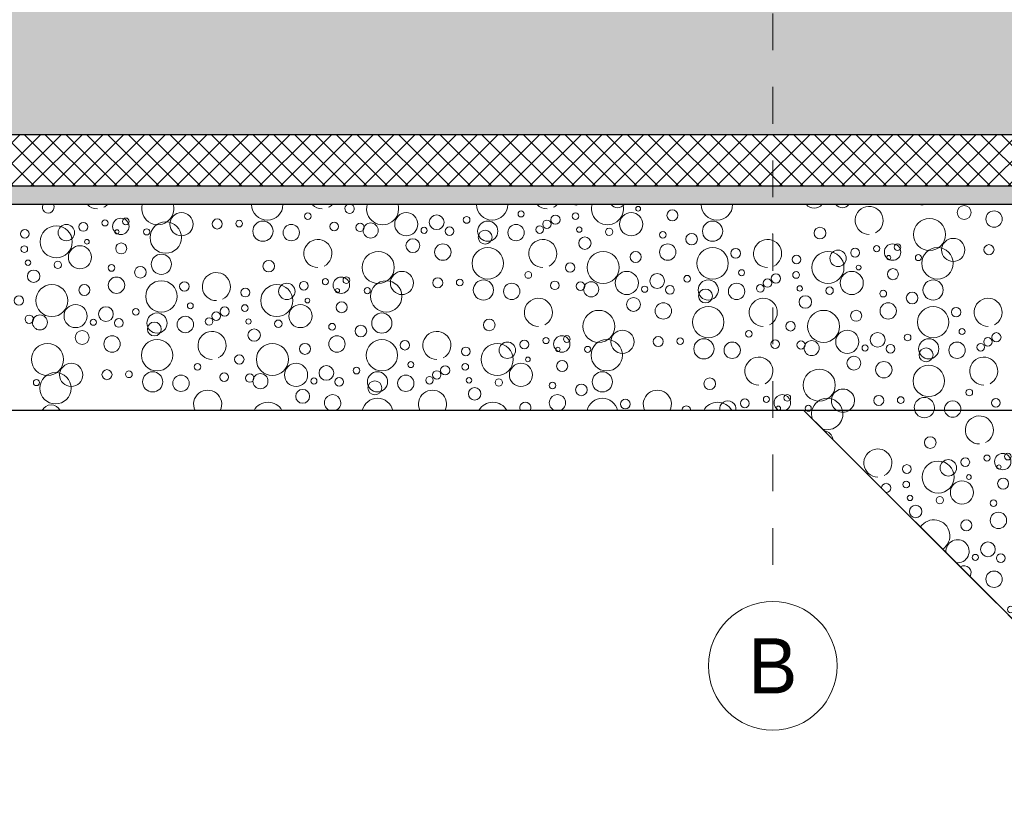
# Model space of a CAD drawing. Header units: metres. Extents: x -27.8 to 39.4, y -22.2 to 2.8.
# Tile 51 of 80: x 13.9 to 16.5, y -16.7 to -14.6. Entities that reach past the tile are written whole.
import ezdxf
from ezdxf.enums import TextEntityAlignment as Align

# ---------------------------------------------------------------- set-up
doc = ezdxf.new("R2010")
doc.units = ezdxf.units.M
doc.header["$LTSCALE"] = 0.4
doc.header["$MEASUREMENT"] = 0
doc.linetypes.add('Raster', pattern=[0.2, 0.1, -0.05, 0, -0.05])
doc.linetypes.add('Strichlinie', pattern=[0.2, 0.15, -0.05])
doc.layers.get('0').update_dxf_attribs({"color": 8, "lineweight": 9})
doc.layers.get('Defpoints').update_dxf_attribs({"color": 8, "lineweight": 9})
for name, color, linetype in [('Neubau__ GHIW - druckfeste Dämmung u BP', 8, 'Continuous'), ('Neubau_A - Bodenaustausch', 8, 'Continuous'), ('Neubau_A - Sauberkeitsschicht', 8, 'Continuous'), ('Neubau_A-Bodenplatte', 8, 'Continuous'), ('Neubau_R-Konstruktionsraster gross', 33, 'Continuous'), ('Neubau_T-Bemaßung', 8, 'Continuous')]:
    doc.layers.add(name, color=color, linetype=linetype)
doc.layers.add('S-Linien _ Schraffuren.2D', color=8, linetype='Continuous', lineweight=9)
doc.styles.add('ERSTELLTER_STIL_1', font='txt')
doc.styles.add('ERSTELLTER_STIL_2', font='arial.ttf')
doc.dimstyles.new('ERSTELLTER_STIL__1', dxfattribs={"dimtxt": 0.0875, "dimasz": 0.059375, "dimexe": 0.18, "dimexo": 0.0625, "dimgap": 0, "dimtad": 1, "dimzin": 0, "dimdsep": 46, "dimtxsty": 'ERSTELLTER_STIL_2', "dimblk": 'ARROWHEAD_6', "dimblk1": 'ARROWHEAD_6', "dimblk2": 'ARROWHEAD_6', "dimcen": 0.09, "dimclrd": 7, "dimclre": 7, "dimclrt": 7, "dimazin": 0, "dimtfac": 1, "dimtdec": 4, "dimtmove": 0, "dimatfit": 3, "dimfxl": 1, "dimtolj": 1, "dimtzin": 0, "dimarcsym": 0})

# ---------------------------------------------------------------- blocks, each defined once
blk = doc.blocks.new('*X367', base_point=(4591.5834, -0.0469))
at = {"layer": 'Neubau_A - Bodenaustausch', "color": 253, "linetype": 'Continuous', "lineweight": 9, "true_color": 0x9f9f9f}
for centre, radius in [((4218.8043, -4.9781), 0.00642), ((4218.8975, -4.9962), 0.015), ((4219.6914, -4.9885), 0.0189), ((4217.3534, -5.0167), 0.00837), ((4217.3965, -5.0262), 0.0223), ((4217.4102, -5.0126), 0.00908), ((4217.5616, -5.0202), 0.0315), ((4217.6589, -5.0196), 0.0137), ((4217.7187, -5.0187), 0.00908), ((4217.9054, -4.9984), 0.00908), ((4218.1734, -5.0202), 0.0315), ((4218.256, -5.0149), 0.0201), ((4218.3376, -5.0086), 0.00908), ((4218.4857, -4.9923), 0.00812), ((4218.5561, -5.0204), 0.0115), ((4218.5791, -5.0079), 0.0126), ((4218.6339, -4.9984), 0.00908), ((4218.7853, -5.0202), 0.0315), ((4219.5971, -5.0482), 0.0436), ((4219.7728, -5.0062), 0.0223), ((4217.1353, -5.0464), 0.0119), ((4217.2208, -5.0682), 0.0436), ((4217.2483, -5.0431), 0.0223), ((4217.2945, -5.0277), 0.0119), ((4217.3859, -5.041), 0.00574), ((4217.467, -5.041), 0.00837), ((4217.5187, -5.0567), 0.0427), ((4217.7832, -5.0393), 0.0275), ((4217.8602, -5.0431), 0.0223), ((4217.9774, -5.0266), 0.0117), ((4218.0474, -5.0289), 0.0115), ((4218.0764, -5.0374), 0.0205), ((4218.2219, -5.037), 0.00837), ((4218.2909, -5.039), 0.0118), ((4218.395, -5.0393), 0.0275), ((4218.3877, -5.0555), 0.0189), ((4218.472, -5.0431), 0.0223), ((4218.5365, -5.035), 0.0103), ((4218.644, -5.035), 0.00732), ((4218.7252, -5.041), 0.0101), ((4219.0068, -5.0393), 0.0275), ((4219.2991, -5.0444), 0.0158), ((4217.3043, -5.0681), 0.00642), ((4218.1914, -5.0785), 0.0189), ((4218.6593, -5.0719), 0.0169), ((4218.8713, -5.0492), 0.00908), ((4218.9498, -5.061), 0.0158), ((4219.6616, -5.0902), 0.0315), ((4217.1339, -5.0884), 0.00908), ((4217.2853, -5.1102), 0.0315), ((4217.3975, -5.0862), 0.015), ((4218.2728, -5.0962), 0.0223), ((4218.3951, -5.1267), 0.0427), ((4218.8847, -5.0962), 0.0223), ((4219.0069, -5.1267), 0.0427), ((4219.0695, -5.0996), 0.013), ((4219.3945, -5.0977), 0.0119), ((4219.4534, -5.0867), 0.00837), ((4219.4965, -5.0962), 0.0223), ((4219.5102, -5.0826), 0.00908), ((4219.6187, -5.1267), 0.0427), ((4219.7589, -5.0896), 0.0137), ((4217.5068, -5.1293), 0.0275), ((4218.0971, -5.1382), 0.0436), ((4218.7089, -5.1382), 0.0436), ((4218.7975, -5.1094), 0.015), ((4219.2353, -5.1164), 0.0119), ((4219.3208, -5.1382), 0.0436), ((4219.3483, -5.1131), 0.0223), ((4219.4859, -5.111), 0.00574), ((4219.567, -5.111), 0.00837), ((4217.144, -5.125), 0.00732), ((4217.2252, -5.131), 0.0101), ((4217.3713, -5.1392), 0.00908), ((4217.4498, -5.151), 0.0158), ((4217.7991, -5.1344), 0.0158), ((4218.619, -5.1381), 0.0128), ((4219.0857, -5.1523), 0.00812), ((4219.4043, -5.1381), 0.00642), ((4219.4975, -5.1562), 0.015), ((4217.1593, -5.1619), 0.0169), ((4217.3847, -5.1862), 0.0223), ((4217.9534, -5.1767), 0.00837), ((4217.9965, -5.1862), 0.0223), ((4218.0102, -5.1726), 0.00908), ((4218.1616, -5.1802), 0.0315), ((4218.2589, -5.1796), 0.0137), ((4218.3187, -5.1787), 0.00908), ((4218.5054, -5.1584), 0.00908), ((4218.7734, -5.1802), 0.0315), ((4218.856, -5.1749), 0.0201), ((4218.9376, -5.1686), 0.00908), ((4219.1561, -5.1804), 0.0115), ((4219.1791, -5.1679), 0.0126), ((4219.2339, -5.1584), 0.00908), ((4219.3853, -5.1802), 0.0315), ((4217.2089, -5.2282), 0.0436), ((4217.2975, -5.1994), 0.015), ((4217.5069, -5.2167), 0.0427), ((4217.5695, -5.1896), 0.013), ((4217.7353, -5.2064), 0.0119), ((4217.8208, -5.2282), 0.0436), ((4217.8483, -5.2031), 0.0223), ((4217.8945, -5.1877), 0.0119), ((4217.9859, -5.201), 0.00574), ((4218.067, -5.201), 0.00837), ((4218.1187, -5.2167), 0.0427), ((4218.3832, -5.1993), 0.0275), ((4218.4602, -5.2031), 0.0223), ((4218.5774, -5.1866), 0.0117), ((4218.6474, -5.1889), 0.0115), ((4218.6764, -5.1974), 0.0205), ((4218.8219, -5.197), 0.00837), ((4218.8909, -5.199), 0.0118), ((4218.995, -5.1993), 0.0275), ((4218.9877, -5.2155), 0.0189), ((4219.072, -5.2031), 0.0223), ((4219.1365, -5.195), 0.0103), ((4219.244, -5.195), 0.00732), ((4219.3252, -5.201), 0.0101), ((4219.6068, -5.1993), 0.0275), ((4217.119, -5.2281), 0.0128), ((4217.9043, -5.2281), 0.00642), ((4218.7914, -5.2385), 0.0189), ((4219.2593, -5.2319), 0.0169), ((4219.4713, -5.2092), 0.00908), ((4219.5498, -5.221), 0.0158), ((4217.2734, -5.2702), 0.0315), ((4217.356, -5.2649), 0.0201), ((4217.4376, -5.2586), 0.00908), ((4217.5857, -5.2423), 0.00812), ((4217.6791, -5.2579), 0.0126), ((4217.7339, -5.2484), 0.00908), ((4217.8853, -5.2702), 0.0315), ((4217.9975, -5.2462), 0.015), ((4218.8728, -5.2562), 0.0223), ((4218.9951, -5.2867), 0.0427), ((4219.4847, -5.2562), 0.0223), ((4219.6069, -5.2867), 0.0427), ((4219.6695, -5.2596), 0.013), ((4217.1474, -5.2789), 0.0115), ((4217.1764, -5.2874), 0.0205), ((4217.3909, -5.289), 0.0118), ((4217.495, -5.2893), 0.0275), ((4217.572, -5.2931), 0.0223), ((4217.6365, -5.285), 0.0103), ((4217.6561, -5.2704), 0.0115), ((4217.744, -5.285), 0.00732), ((4218.1068, -5.2893), 0.0275), ((4218.6971, -5.2982), 0.0436), ((4219.3089, -5.2982), 0.0436), ((4219.3975, -5.2694), 0.015), ((4217.3219, -5.287), 0.00837), ((4217.4877, -5.3055), 0.0189), ((4217.7593, -5.3219), 0.0169), ((4217.8252, -5.291), 0.0101), ((4217.9713, -5.2992), 0.00908), ((4218.0498, -5.311), 0.0158), ((4218.3991, -5.2944), 0.0158), ((4219.219, -5.2981), 0.0128), ((4219.6857, -5.3123), 0.00812), ((4217.2914, -5.3285), 0.0189), ((4217.3728, -5.3462), 0.0223), ((4217.9847, -5.3462), 0.0223), ((4218.5534, -5.3367), 0.00837), ((4218.5965, -5.3462), 0.0223), ((4218.6102, -5.3326), 0.00908), ((4218.7616, -5.3402), 0.0315), ((4218.8589, -5.3396), 0.0137), ((4218.9187, -5.3387), 0.00908), ((4218.9832, -5.3593), 0.0275), ((4219.1054, -5.3184), 0.00908), ((4219.3734, -5.3402), 0.0315), ((4219.456, -5.3349), 0.0201), ((4219.5376, -5.3286), 0.00908), ((4219.595, -5.3593), 0.0275), ((4219.7561, -5.3404), 0.0115), ((4219.7791, -5.3279), 0.0126), ((4217.1971, -5.3882), 0.0436), ((4217.4951, -5.3767), 0.0427), ((4217.8089, -5.3882), 0.0436), ((4217.8975, -5.3594), 0.015), ((4218.1069, -5.3767), 0.0427), ((4218.1695, -5.3496), 0.013), ((4218.3353, -5.3664), 0.0119), ((4218.4208, -5.3882), 0.0436), ((4218.4483, -5.3631), 0.0223), ((4218.4945, -5.3477), 0.0119), ((4218.5859, -5.361), 0.00574), ((4218.667, -5.361), 0.00837), ((4218.7187, -5.3767), 0.0427), ((4219.0602, -5.3631), 0.0223), ((4219.1774, -5.3466), 0.0117), ((4219.2474, -5.3489), 0.0115), ((4219.2764, -5.3574), 0.0205), ((4219.4219, -5.357), 0.00837), ((4219.4909, -5.359), 0.0118), ((4219.5877, -5.3755), 0.0189), ((4219.672, -5.3631), 0.0223), ((4219.7365, -5.355), 0.0103), ((4217.719, -5.3881), 0.0128), ((4218.5043, -5.3881), 0.00642), ((4219.3914, -5.3985), 0.0189), ((4217.2616, -5.4302), 0.0315), ((4217.6054, -5.4084), 0.00908), ((4217.8734, -5.4302), 0.0315), ((4217.956, -5.4249), 0.0201), ((4218.0376, -5.4186), 0.00908), ((4218.1857, -5.4023), 0.00812), ((4218.2791, -5.4179), 0.0126), ((4218.3339, -5.4084), 0.00908), ((4218.4853, -5.4302), 0.0315), ((4218.5975, -5.4062), 0.015), ((4219.4728, -5.4162), 0.0223), ((4219.5951, -5.4467), 0.0427), ((4217.2187, -5.4667), 0.0427), ((4217.3589, -5.4296), 0.0137), ((4217.4187, -5.4287), 0.00908), ((4217.4832, -5.4493), 0.0275), ((4217.5602, -5.4531), 0.0223), ((4217.6774, -5.4366), 0.0117), ((4217.7474, -5.4389), 0.0115), ((4217.7764, -5.4474), 0.0205), ((4217.9219, -5.447), 0.00837), ((4217.9909, -5.449), 0.0118), ((4218.095, -5.4493), 0.0275), ((4218.172, -5.4531), 0.0223), ((4218.2365, -5.445), 0.0103), ((4218.2561, -5.4304), 0.0115), ((4218.344, -5.445), 0.00732), ((4218.7068, -5.4493), 0.0275), ((4218.9991, -5.4544), 0.0158), ((4219.2971, -5.4582), 0.0436), ((4217.167, -5.451), 0.00837), ((4218.0877, -5.4655), 0.0189), ((4218.3593, -5.4819), 0.0169), ((4218.4252, -5.451), 0.0101), ((4218.5713, -5.4592), 0.00908), ((4218.6498, -5.471), 0.0158), ((4217.8914, -5.4885), 0.0189), ((4219.1534, -5.4967), 0.00837), ((4219.2102, -5.4926), 0.00908), ((4219.4589, -5.4996), 0.0137), ((4219.5187, -5.4987), 0.00908), ((4219.7054, -5.4784), 0.00908), ((4218.7695, -5.5096), 0.013), ((4219.0945, -5.5077), 0.0119), ((4219.1859, -5.521), 0.00574), ((4219.7774, -5.5066), 0.0117)]:
    blk.add_circle(centre, radius, dxfattribs=at)
for centre, radius, start, end in [((4217.1991, -4.9744), 0.0158, 151.5176, 28.4824), ((4217.3328, -4.94), 0.0382, 224.6983, 270), ((4217.3328, -4.94), 0.0382, 296.5651, 315.3017), ((4217.4971, -4.9782), 0.0436, 164.9205, 15.0795), ((4217.7951, -4.9667), 0.0427, 180.1729, 359.8271), ((4217.9447, -4.94), 0.0382, 224.6983, 270), ((4217.9447, -4.94), 0.0382, 296.5651, 315.3017), ((4218.019, -4.9781), 0.0128, 118.6866, 61.3134), ((4218.1089, -4.9782), 0.0436, 164.9205, 15.0795), ((4218.4069, -4.9667), 0.0427, 180.1729, 359.8271), ((4218.5565, -4.94), 0.0382, 224.6983, 270), ((4218.5565, -4.94), 0.0382, 296.5651, 315.3017), ((4218.6353, -4.9564), 0.0119, 241.3514, 298.6486), ((4218.7208, -4.9782), 0.0436, 164.9205, 15.0795), ((4218.7483, -4.9531), 0.0223, 218.043, 321.957), ((4219.0187, -4.9667), 0.0427, 180.1729, 359.8271), ((4219.2832, -4.9493), 0.0275, 219.5671, 320.4329), ((4219.3602, -4.9531), 0.0223, 218.043, 321.957), ((4219.4328, -5.01), 0.0382, 296.5651, 270), ((4219.5764, -4.9474), 0.0205, 251.229, 288.771), ((4217.9328, -5.1), 0.0382, 296.5651, 270), ((4218.5447, -5.1), 0.0382, 296.5651, 270), ((4219.1565, -5.1), 0.0382, 296.5651, 270), ((4217.6565, -5.19), 0.0382, 296.5651, 270), ((4218.5328, -5.26), 0.0382, 296.5651, 270), ((4219.1447, -5.26), 0.0382, 296.5651, 270), ((4219.7565, -5.26), 0.0382, 296.5651, 270), ((4217.6447, -5.35), 0.0382, 296.5651, 270), ((4218.2565, -5.35), 0.0382, 296.5651, 270), ((4219.1328, -5.42), 0.0382, 296.5651, 270), ((4219.7447, -5.42), 0.0382, 296.5651, 270), ((4217.6328, -5.51), 0.0382, 333.7941, 206.2059), ((4217.9728, -5.5062), 0.0223, 291.7464, 248.2536), ((4218.2447, -5.51), 0.0382, 333.7941, 206.2059), ((4218.5847, -5.5062), 0.0223, 291.7464, 248.2536), ((4218.8565, -5.51), 0.0382, 333.7941, 206.2059), ((4219.1965, -5.5062), 0.0223, 291.7464, 248.2536), ((4219.3616, -5.5002), 0.0315, 302.23, 237.77), ((4219.5832, -5.5193), 0.0275, 344.0997, 195.9003), ((4217.2068, -5.5393), 0.0275, 26.8762, 153.1238), ((4217.7971, -5.5482), 0.0436, 29.3242, 150.6758), ((4218.0951, -5.5367), 0.0427, 13.3631, 166.6369), ((4218.4089, -5.5482), 0.0436, 29.3242, 150.6758), ((4218.4975, -5.5194), 0.015, 329.9772, 210.0228), ((4218.7069, -5.5367), 0.0427, 13.3631, 166.6369), ((4218.9353, -5.5264), 0.0119, 357.7097, 182.2903), ((4219.0208, -5.5482), 0.0436, 29.3242, 150.6758), ((4219.0483, -5.5231), 0.0223, 350.3685, 189.6315), ((4219.267, -5.521), 0.00837, 315.7934, 224.2066), ((4219.3187, -5.5367), 0.0427, 13.3631, 166.6369), ((4219.6602, -5.5231), 0.0223, 350.3685, 189.6315)]:
    blk.add_arc(centre, radius, start, end, dxfattribs=at)
blk = doc.blocks.new('*X374', base_point=(4591.5834, -0.0469))
at = {"layer": 'S-Linien _ Schraffuren.2D', "color": 253, "linetype": 'Continuous', "lineweight": 9, "true_color": 0x9f9f9f}
for centre, radius in [((4219.9914, -5.5585), 0.0189), ((4220.4593, -5.5519), 0.0169), ((4220.0728, -5.5762), 0.0223), ((4220.1951, -5.6067), 0.0427), ((4220.6847, -5.5762), 0.0223), ((4219.5991, -5.6144), 0.0158), ((4219.8971, -5.6182), 0.0436), ((4220.5089, -5.6182), 0.0436), ((4220.5975, -5.5894), 0.015), ((4220.419, -5.6181), 0.0128), ((4219.7534, -5.6567), 0.00837), ((4219.7965, -5.6662), 0.0223), ((4219.8102, -5.6526), 0.00908), ((4219.9616, -5.6602), 0.0315), ((4220.0589, -5.6596), 0.0137), ((4220.1187, -5.6587), 0.00908), ((4220.1832, -5.6793), 0.0275), ((4220.3054, -5.6384), 0.00908), ((4220.5734, -5.6602), 0.0315), ((4220.656, -5.6549), 0.0201), ((4220.7376, -5.6486), 0.00908), ((4219.5353, -5.6864), 0.0119), ((4219.6208, -5.7082), 0.0436), ((4219.6483, -5.6831), 0.0223), ((4219.6945, -5.6677), 0.0119), ((4219.7859, -5.681), 0.00574), ((4219.867, -5.681), 0.00837), ((4219.9187, -5.6967), 0.0427), ((4220.2602, -5.6831), 0.0223), ((4220.3774, -5.6666), 0.0117), ((4220.4474, -5.6689), 0.0115), ((4220.4764, -5.6774), 0.0205), ((4220.6219, -5.677), 0.00837), ((4220.6909, -5.679), 0.0118), ((4219.7043, -5.7081), 0.00642), ((4220.5914, -5.7185), 0.0189), ((4219.5339, -5.7284), 0.00908), ((4219.6853, -5.7502), 0.0315), ((4219.7975, -5.7262), 0.015), ((4220.6728, -5.7362), 0.0223), ((4219.544, -5.765), 0.00732), ((4219.9068, -5.7693), 0.0275), ((4220.1991, -5.7744), 0.0158), ((4220.4971, -5.7782), 0.0436), ((4219.5593, -5.8019), 0.0169), ((4219.6252, -5.771), 0.0101), ((4219.7713, -5.7792), 0.00908), ((4219.8498, -5.791), 0.0158), ((4219.7847, -5.8262), 0.0223), ((4219.9069, -5.8567), 0.0427), ((4220.3534, -5.8167), 0.00837), ((4220.3965, -5.8262), 0.0223), ((4220.4102, -5.8126), 0.00908), ((4220.5187, -5.8567), 0.0427), ((4220.5616, -5.8202), 0.0315), ((4220.6589, -5.8196), 0.0137), ((4220.7187, -5.8187), 0.00908), ((4219.6975, -5.8394), 0.015), ((4219.9695, -5.8296), 0.013), ((4220.1353, -5.8464), 0.0119), ((4220.2208, -5.8682), 0.0436), ((4220.2483, -5.8431), 0.0223), ((4220.2945, -5.8277), 0.0119), ((4220.3859, -5.841), 0.00574), ((4220.467, -5.841), 0.00837), ((4220.3043, -5.8681), 0.00642), ((4219.756, -5.9049), 0.0201), ((4219.8376, -5.8986), 0.00908), ((4219.9857, -5.8823), 0.00812), ((4220.0791, -5.8979), 0.0126), ((4220.1339, -5.8884), 0.00908), ((4220.2853, -5.9102), 0.0315), ((4220.3975, -5.8862), 0.015), ((4219.7219, -5.927), 0.00837), ((4219.7909, -5.929), 0.0118), ((4219.895, -5.9293), 0.0275), ((4219.972, -5.9331), 0.0223), ((4220.0365, -5.925), 0.0103), ((4220.0561, -5.9104), 0.0115), ((4220.144, -5.925), 0.00732), ((4220.2252, -5.931), 0.0101), ((4220.5068, -5.9293), 0.0275), ((4219.8877, -5.9455), 0.0189), ((4220.1593, -5.9619), 0.0169), ((4220.3713, -5.9392), 0.00908), ((4220.4498, -5.951), 0.0158), ((4219.7728, -5.9862), 0.0223), ((4219.8951, -6.0167), 0.0427), ((4220.3847, -5.9862), 0.0223), ((4220.5069, -6.0167), 0.0427), ((4220.2089, -6.0282), 0.0436), ((4220.2975, -5.9994), 0.015), ((4220.5695, -5.9896), 0.013), ((4220.7353, -6.0064), 0.0119), ((4220.119, -6.0281), 0.0128), ((4220.0054, -6.0484), 0.00908), ((4220.2734, -6.0702), 0.0315), ((4220.356, -6.0649), 0.0201), ((4220.4376, -6.0586), 0.00908), ((4220.5857, -6.0423), 0.00812), ((4220.6791, -6.0579), 0.0126), ((4220.7339, -6.0484), 0.00908), ((4219.8187, -6.0687), 0.00908), ((4219.8832, -6.0893), 0.0275), ((4219.9602, -6.0931), 0.0223), ((4220.0774, -6.0766), 0.0117), ((4220.1474, -6.0789), 0.0115), ((4220.1764, -6.0874), 0.0205), ((4220.3219, -6.087), 0.00837), ((4220.3909, -6.089), 0.0118), ((4220.495, -6.0893), 0.0275), ((4220.572, -6.0931), 0.0223), ((4220.6365, -6.085), 0.0103), ((4220.6561, -6.0704), 0.0115), ((4220.744, -6.085), 0.00732), ((4220.4877, -6.1055), 0.0189), ((4220.7593, -6.1219), 0.0169), ((4220.2914, -6.1285), 0.0189), ((4220.3728, -6.1462), 0.0223), ((4220.4951, -6.1767), 0.0427), ((4220.1971, -6.1882), 0.0436), ((4220.719, -6.1881), 0.0128), ((4220.0965, -6.2362), 0.0223), ((4220.1102, -6.2226), 0.00908), ((4220.2616, -6.2302), 0.0315), ((4220.3589, -6.2296), 0.0137), ((4220.6054, -6.2084), 0.00908), ((4219.9945, -6.2377), 0.0119), ((4220.0534, -6.2267), 0.00837), ((4220.167, -6.251), 0.00837), ((4220.2187, -6.2667), 0.0427), ((4220.4187, -6.2287), 0.00908), ((4220.4832, -6.2493), 0.0275), ((4220.5602, -6.2531), 0.0223), ((4220.6774, -6.2366), 0.0117), ((4220.7474, -6.2389), 0.0115), ((4220.7764, -6.2474), 0.0205), ((4220.0859, -6.251), 0.00574), ((4220.0975, -6.2962), 0.015), ((4220.2068, -6.3393), 0.0275), ((4220.1498, -6.361), 0.0158), ((4220.4991, -6.3444), 0.0158), ((4220.6965, -6.3962), 0.0223), ((4220.7102, -6.3826), 0.00908), ((4220.2695, -6.3996), 0.013), ((4220.5208, -6.4382), 0.0436), ((4220.5483, -6.4131), 0.0223), ((4220.5945, -6.3977), 0.0119), ((4220.6534, -6.3867), 0.00837), ((4220.767, -6.411), 0.00837), ((4220.4353, -6.4164), 0.0119), ((4220.6859, -6.411), 0.00574), ((4220.2857, -6.4523), 0.00812), ((4220.3791, -6.4679), 0.0126), ((4220.4339, -6.4584), 0.00908), ((4220.5853, -6.4802), 0.0315), ((4220.6043, -6.4381), 0.00642), ((4220.6975, -6.4562), 0.015), ((4220.272, -6.5031), 0.0223), ((4220.3561, -6.4804), 0.0115), ((4220.3365, -6.495), 0.0103), ((4220.444, -6.495), 0.00732), ((4220.5252, -6.501), 0.0101), ((4220.6713, -6.5092), 0.00908), ((4220.7498, -6.521), 0.0158), ((4220.4593, -6.5319), 0.0169)]:
    blk.add_circle(centre, radius, dxfattribs=at)
for centre, radius, start, end in [((4219.267, -5.521), 0.00837, 224.2085, 315.7915), ((4219.3187, -5.5367), 0.0427, 166.6372, 197.094), ((4219.3187, -5.5367), 0.0427, 252.906, 13.3628), ((4219.3616, -5.5002), 0.0315, 237.7706, 302.2294), ((4219.5832, -5.5193), 0.0275, 195.9007, 344.0993), ((4219.6602, -5.5231), 0.0223, 189.632, 350.368), ((4219.7328, -5.58), 0.0382, 296.5651, 270), ((4219.8764, -5.5174), 0.0205, 207.387, 332.613), ((4219.9734, -5.5002), 0.0315, 237.7706, 302.2294), ((4220.0909, -5.519), 0.0118, 221.6474, 318.3526), ((4220.195, -5.5193), 0.0275, 195.9007, 344.0993), ((4220.1877, -5.5355), 0.0189, 152.7384, 27.2616), ((4220.272, -5.5231), 0.0223, 189.632, 350.368), ((4220.3447, -5.58), 0.0382, 296.5651, 270), ((4220.5252, -5.521), 0.0101, 215.0986, 324.9014), ((4220.5853, -5.5002), 0.0315, 237.7706, 302.2294), ((4220.6713, -5.5292), 0.00908, 165.4293, 14.5707), ((4220.7498, -5.541), 0.0158, 116.7993, 63.2007), ((4220.8068, -5.5193), 0.0275, 195.9007, 267.2367), ((4220.8069, -5.6067), 0.0427, 91.8949, 268.1051), ((4219.3068, -5.6093), 0.0275, 8.0293, 81.9707), ((4219.4565, -5.67), 0.0382, 296.5651, 270), ((4220.795, -5.6793), 0.0275, 67.5758, 292.4242), ((4220.7877, -5.6955), 0.0189, 19.5957, 340.4043), ((4220.3328, -5.74), 0.0382, 296.5651, 270), ((4219.4791, -5.7379), 0.0126, 270.1658, 179.8342), ((4220.7951, -5.7667), 0.0427, 75.8735, 284.1265), ((4220.0565, -5.83), 0.0382, 296.5651, 270), ((4220.7832, -5.8393), 0.0275, 35.7934, 324.2066), ((4219.6089, -5.8682), 0.0436, 303.6587, 146.3413), ((4219.6734, -5.9102), 0.0315, 264.0975, 185.9025), ((4220.7991, -5.9344), 0.0158, 66.1874, 293.8126), ((4219.6914, -5.9685), 0.0189, 327.2932, 122.7068), ((4220.0447, -5.99), 0.0382, 296.5651, 270), ((4220.6565, -5.99), 0.0382, 296.5651, 270), ((4220.8208, -6.0282), 0.0436, 110.5382, 249.4618), ((4220.0328, -6.15), 0.0382, 296.5651, 270), ((4220.6447, -6.15), 0.0382, 296.5651, 270), ((4220.8089, -6.1882), 0.0436, 94.5359, 265.4641), ((4219.8991, -6.1844), 0.0158, 353.5134, 96.4866), ((4220.0043, -6.2781), 0.00642, 330.5203, 119.4797), ((4220.6328, -6.31), 0.0382, 296.5651, 270), ((4220.7971, -6.3482), 0.0436, 78.8918, 281.1082), ((4220.0713, -6.3492), 0.00908, 345.3603, 104.6397), ((4220.3565, -6.4), 0.0382, 296.5651, 270), ((4220.2069, -6.4267), 0.0427, 256.4257, 193.5743), ((4220.8187, -6.4267), 0.0427, 108.071, 251.929), ((4220.195, -6.4993), 0.0275, 12.7874, 77.2126), ((4220.8068, -6.4993), 0.0275, 92.7633, 267.2367), ((4220.3447, -6.56), 0.0382, 333.7938, 206.2062), ((4220.6847, -6.5562), 0.0223, 291.745, 248.255), ((4220.5089, -6.5982), 0.0436, 29.3239, 150.6761), ((4220.5975, -6.5694), 0.015, 329.9763, 210.0237), ((4220.8069, -6.5867), 0.0427, 91.8949, 166.6372)]:
    blk.add_arc(centre, radius, start, end, dxfattribs=at)
blk = doc.blocks.new('ARROWHEAD_6')
at = {"color": 0, "linetype": 'Continuous', "lineweight": 0}
for p, q in [((-0.5, -0.5), (0.5, 0.5)), ((0, 0), (-1, 0))]:
    blk.add_line(p, q, dxfattribs=at)
blk = doc.blocks.new('*D378')
at = {"layer": 'Defpoints', "color": 0, "linetype": 'Continuous', "transparency": 16777216}
for p in [(11.1831, -14.555), (16.28, -14.555), (3.115, -14.905)]:
    blk.add_point(p, dxfattribs=at)
at = {"layer": 'Neubau_T-Bemaßung', "linetype": 'Continuous', "lineweight": -2, "transparency": 16777216}
for p, q in [((16.2175, -14.555), (11.0031, -14.555)), ((11.1831, -14.6144), (11.1831, -14.6162)), ((11.1831, -14.8456), (11.1831, -14.8441)), ((3.1775, -14.905), (11.3631, -14.905))]:
    blk.add_line(p, q, dxfattribs=at)
at = {"layer": 'Neubau_T-Bemaßung', "linetype": 'Continuous', "lineweight": -2, "transparency": 16777216, "xscale": 0.059375, "yscale": 0.059375, "zscale": 0.059375}
for p, rotation in [((11.1831, -14.555), 90), ((11.1831, -14.905), 270)]:
    blk.add_blockref('ARROWHEAD_6', p, dxfattribs=dict(at, rotation=rotation))
at = {"layer": 'Neubau_T-Bemaßung', "linetype": 'Continuous', "transparency": 16777216, "insert": (11.1831, -14.7301), "char_height": 0.0875, "attachment_point": 5, "rotation": 90, "style": 'ERSTELLTER_STIL_2'}
blk.add_mtext('\\A1;0.35', dxfattribs=at)
blk = doc.blocks.new('*D394')
at = {"layer": 'Defpoints', "color": 0, "linetype": 'Continuous', "transparency": 16777216}
for p in [(11.5331, -14.555), (16.28, -14.555), (3.115, -14.905)]:
    blk.add_point(p, dxfattribs=at)
at = {"layer": 'Neubau_T-Bemaßung', "linetype": 'Continuous', "lineweight": -2, "transparency": 16777216}
for p, q in [((16.2175, -14.555), (11.3531, -14.555)), ((11.5331, -14.6144), (11.5331, -14.6162)), ((11.5331, -14.8456), (11.5331, -14.8441)), ((3.1775, -14.905), (11.7131, -14.905))]:
    blk.add_line(p, q, dxfattribs=at)
at = {"layer": 'Neubau_T-Bemaßung', "linetype": 'Continuous', "lineweight": -2, "transparency": 16777216, "xscale": 0.059375, "yscale": 0.059375, "zscale": 0.059375}
for p, rotation in [((11.5331, -14.555), 90), ((11.5331, -14.905), 270)]:
    blk.add_blockref('ARROWHEAD_6', p, dxfattribs=dict(at, rotation=rotation))
at = {"layer": 'Neubau_T-Bemaßung', "linetype": 'Continuous', "transparency": 16777216, "insert": (11.5331, -14.7301), "char_height": 0.0875, "attachment_point": 5, "rotation": 90, "style": 'ERSTELLTER_STIL_2'}
blk.add_mtext('\\A1;0.35', dxfattribs=at)

msp = doc.modelspace()

# ---------------------------------------------------------------- hatches: boundary and pattern name
at = {"layer": 'Neubau__ GHIW - druckfeste Dämmung u BP', "linetype": 'Continuous'}
h = msp.add_hatch(dxfattribs=at)
h.set_pattern_fill('DÄMMUNG__HART_1_0001', color=256, style=0, pattern_type=2)
h.set_pattern_definition([(45, (388.31789, -10.175), (-0.0282842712, 0.0282842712), []), (135, (388.31789, -10.175), (0.0282842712, 0.0282842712), [])])
h.paths.add_polyline_path([(3.115, -14.905), (3.115, -15.045), (17.68, -15.045), (17.68, -14.905)])
at = {"layer": 'Neubau_A - Sauberkeitsschicht', "linetype": 'Continuous'}
h = msp.add_hatch(dxfattribs=at)
h.set_pattern_fill('BETON__UNBEWEHRT_0001', color=256, style=0, pattern_type=2)
h.set_pattern_definition([(45, (388.31789, -10.175), (-0.035355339, 0.035355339), [0.0375, -0.0125]), (45, (388.31789, -10.139645), (-0.035355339, 0.035355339), [0.0375, -0.0125])])
h.paths.add_polyline_path([(2.955, -15.095), (17.54, -15.095), (17.54, -15.045), (2.955, -15.045)])
at = {"layer": 'Neubau_A-Bodenplatte', "linetype": 'Continuous'}
h = msp.add_hatch(dxfattribs=at)
h.set_pattern_fill('BETON__STAHLBETON_0001', color=256, style=0, pattern_type=2)
h.set_pattern_definition([(45, (388.31789, -10.175), (-0.084852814, 0.084852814), []), (45, (388.27546, -10.13257), (-0.084852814, 0.084852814), [0.09, -0.03])])
h.paths.add_polyline_path([(17.931, -14.555), (3.115, -14.555), (3.115, -14.905), (17.931, -14.905)])

# ---------------------------------------------------------------- linework, layer by layer
msp.add_lwpolyline([(25.205, -15.655), (21.47, -15.655), (20.42, -16.705), (17.04, -16.705), (15.99, -15.655), (2.115, -15.655), (-2.9008, -10.6392), (-6, -10.6338)])
at = {"layer": 'Neubau_A - Bodenaustausch', "linetype": 'Continuous'}
msp.add_line((17.54, -15.655), (2.955, -15.655), dxfattribs=at)
at = {"layer": 'Neubau_A - Sauberkeitsschicht', "linetype": 'Continuous'}
msp.add_line((17.54, -15.095), (2.955, -15.095), dxfattribs=at)
at = {"layer": 'Neubau_A - Sauberkeitsschicht', "linetype": 'Continuous', "flags": 128}
msp.add_lwpolyline([(17.54, -15.045), (3.115, -15.045), (2.955, -15.045)], dxfattribs=at)
at = {"layer": 'Neubau_A-Bodenplatte', "linetype": 'Continuous'}
msp.add_line((17.68, -14.905), (3.115, -14.905), dxfattribs=at)
at = {"layer": 'Neubau_R-Konstruktionsraster gross', "linetype": 'Raster', "lineweight": 9}
for p, q in [((15.905, -1.175), (15.905, -15.175)), ((15.905, -15.175), (15.905, -16.175))]:
    msp.add_line(p, q, dxfattribs=at)
at = {"layer": 'Neubau_R-Konstruktionsraster gross', "linetype": 'Continuous', "lineweight": 9, "flags": 128}
msp.add_lwpolyline([(15.905, -16.525, 1), (15.905, -16.175, 1)], format="xyb", close=True, dxfattribs=at)
at = {"layer": 'Neubau_R-Konstruktionsraster gross', "linetype": 'Raster', "lineweight": 9}
msp.add_point((15.905, -15.175), dxfattribs=at)
msp.add_point((15.905, -15.175), dxfattribs=at)
at = {"layer": 'S-Linien _ Schraffuren.2D', "linetype": 'Continuous'}
msp.add_line((17.04, -16.705), (15.99, -15.655), dxfattribs=at)
at = {"layer": 'S-Linien _ Schraffuren.2D', "linetype": 'Strichlinie', "flags": 128}
msp.add_lwpolyline([(13.8454, -10.6687), (15.6563, -10.6758), (17.0612, -10.6704), (19.0543, -10.6547), (19.3911, -10.6615), (20.6649, -10.649), (21.2048, -10.5292), (21.2503, -10.5021), (21.2786, -10.5137), (21.3187, -10.5222), (21.4464, -10.5741), (25.3122, -10.4635), (25.3122, -15.655), (21.47, -15.655), (20.42, -16.705), (17.04, -16.705), (15.99, -15.655), (2.115, -15.655), (-2.9008, -10.6392)], close=True, dxfattribs=at)

# ---------------------------------------------------------------- block references
at = {"layer": 'Neubau_A - Bodenaustausch'}
msp.add_blockref('*X367', (388.3179, -10.175), dxfattribs=at)
at = {"layer": 'S-Linien _ Schraffuren.2D', "linetype": 'Continuous'}
msp.add_blockref('*X374', (388.3179, -10.175), dxfattribs=at)

# ---------------------------------------------------------------- texts
at = {"layer": 'Neubau_R-Konstruktionsraster gross', "style": 'ERSTELLTER_STIL_1'}
msp.add_text('B', height=0.15, dxfattribs=at).set_placement((15.905, -16.275), align=Align.TOP_CENTER)

# ---------------------------------------------------------------- dimensions: what is measured, and where the dimension line sits
at = {"layer": 'Neubau_T-Bemaßung', "linetype": 'Continuous'}
for base, picture, middle in [((11.1831, -14.555), '*D378', (11.1831, -14.7301)), ((11.5331, -14.555), '*D394', (11.5331, -14.7301))]:
    dim = msp.add_linear_dim(base=base, p1=(3.115, -14.905), p2=(16.28, -14.555), angle=90, dimstyle='ERSTELLTER_STIL__1', override={"dimclrd": 256, "dimclre": 256, "dimclrt": 256}, dxfattribs=at)
    dim.commit()
    dim.dimension.update_dxf_attribs({"geometry": picture, "text_midpoint": middle, "dimtype": 160, "text_rotation": 90})

doc.saveas('drawing.dxf')
